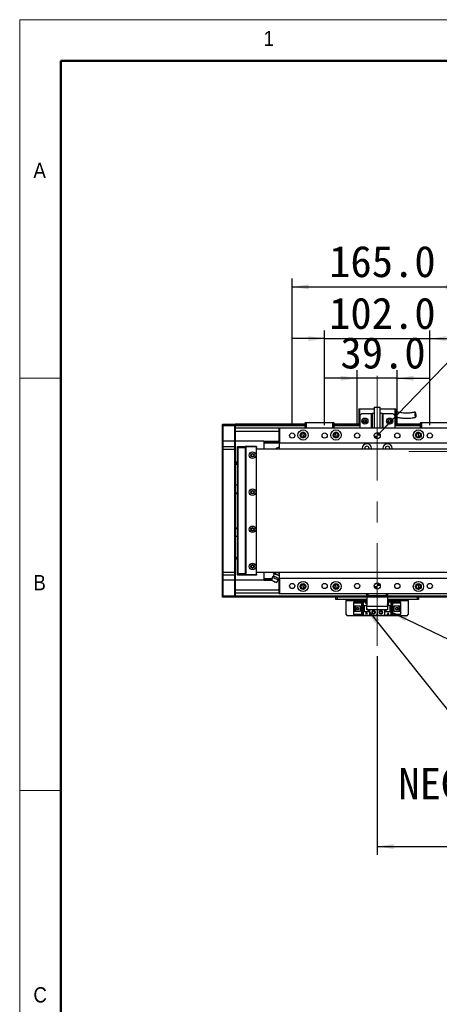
# Model space of a CAD drawing. Header units: millimetres. Extents: x 40 to 3320, y 40 to 2336.
# Tile 4 of 14: x 40 to 447, y 1381 to 2336. Entities that reach past the tile are written whole.
import ezdxf

# ---------------------------------------------------------------- set-up
doc = ezdxf.new("R2010")
doc.units = ezdxf.units.MM
doc.header["$LTSCALE"] = 8
doc.linetypes.add('CENTERX2', pattern=[20.32, 12.7, -2.54, 2.54, -2.54])
doc.layers.add('DIMNS', color=7, linetype='Continuous')
doc.styles.add('SLDTEXTSTYLE0', font='Gothic.ttf', dxfattribs={"width": 0.913})
doc.styles.add('SLDTEXTSTYLE7', font='txt')
doc.styles.add('SLDTEXTSTYLE8', font='txt', dxfattribs={"bigfont": 'bigfont'})
doc.dimstyles.new('SLDDIMSTYLE0', dxfattribs={"dimtxt": 30.4, "dimasz": 16, "dimexe": 0, "dimexo": 0.0625, "dimgap": 7.6, "dimtad": 2, "dimdec": 1, "dimrnd": 1e-09, "dimzin": 4, "dimdsep": 46, "dimtxsty": 'SLDTEXTSTYLE7', "dimsah": 1, "dimcen": 0.09, "dimadec": 0, "dimazin": 1, "dimtfac": 1, "dimtdec": 1, "dimtmove": 0, "dimatfit": 0, "dimfxl": 0, "dimfrac": 2, "dimtolj": 1, "dimtzin": 12, "dimarcsym": 0})
doc.dimstyles.new('SLDDIMSTYLE1', dxfattribs={"dimtxt": 30.4, "dimasz": 16, "dimexe": 0, "dimexo": 0.0625, "dimgap": 7.6, "dimtad": 0, "dimtih": 1, "dimtoh": 1, "dimdec": 1, "dimrnd": 1e-09, "dimzin": 4, "dimdsep": 46, "dimtxsty": 'SLDTEXTSTYLE7', "dimsah": 1, "dimcen": 0, "dimadec": 0, "dimazin": 1, "dimtfac": 1, "dimtdec": 1, "dimtofl": 0, "dimtmove": 0, "dimatfit": 3, "dimfxl": 0, "dimfrac": 2, "dimtolj": 1, "dimtzin": 12, "dimarcsym": 0})
doc.dimstyles.new('SLDDIMSTYLE3', dxfattribs={"dimtxt": 30.4, "dimasz": 16, "dimexe": 0, "dimexo": 0.0625, "dimgap": 7.6, "dimtad": 2, "dimdec": 1, "dimrnd": 1e-09, "dimzin": 4, "dimdsep": 46, "dimtxsty": 'SLDTEXTSTYLE7', "dimsah": 1, "dimcen": 0.09, "dimadec": 0, "dimazin": 1, "dimtfac": 1, "dimtdec": 1, "dimtofl": 0, "dimtmove": 0, "dimatfit": 3, "dimfxl": 0, "dimfrac": 2, "dimtolj": 1, "dimtzin": 12, "dimarcsym": 0})
doc.dimstyles.new('SLDDIMSTYLE4', dxfattribs={"dimtxt": 0.18, "dimasz": 16, "dimexe": 0, "dimexo": 0.0625, "dimgap": 0, "dimtad": 0, "dimtih": 1, "dimtoh": 1, "dimdec": 0, "dimrnd": 1e-09, "dimzin": 0, "dimdsep": 46, "dimtxsty": 'Standard', "dimsah": 1, "dimcen": 0.09, "dimadec": 0, "dimazin": 0, "dimtfac": 16, "dimtdec": 0, "dimtofl": 0, "dimtmove": 0, "dimatfit": 3, "dimfxl": 0, "dimfrac": 2, "dimtolj": 1, "dimtzin": 0, "dimarcsym": 0})

# ---------------------------------------------------------------- blocks, each defined once
blk = doc.blocks.new('_D')
at = {"layer": 'DIMNS'}
for p, q in [((367.44, 1988.06), (335.44, 1988.06)), ((367.44, 1942.66), (367.44, 1996.06)), ((406.44, 1988.06), (367.44, 1988.06)), ((406.44, 1942.66), (406.44, 1996.06)), ((406.44, 1988.06), (438.44, 1988.06))]:
    blk.add_line(p, q, dxfattribs=at)
for points in [[(367.44, 1988.06), (351.44, 1990.46), (351.44, 1985.66)], [(406.44, 1988.06), (422.44, 1985.66), (422.44, 1990.46)]]:
    blk.add_solid(points, dxfattribs=at)
at = {"layer": 'DIMNS', "insert": (351.23, 2027.95), "char_height": 30.4, "attachment_point": 1, "style": 'SLDTEXTSTYLE7'}
blk.add_mtext('39.0', dxfattribs=at)
blk = doc.blocks.new('_D_1')
at = {"layer": 'DIMNS'}
for p, q in [((335.94, 2026.5), (303.94, 2026.5)), ((335.94, 1942.66), (335.94, 2034.5)), ((335.94, 2026.5), (437.94, 2026.5)), ((437.94, 1942.66), (437.94, 2034.5)), ((437.94, 2026.5), (469.94, 2026.5))]:
    blk.add_line(p, q, dxfattribs=at)
for points in [[(335.94, 2026.5), (319.94, 2028.9), (319.94, 2024.1)], [(437.94, 2026.5), (453.94, 2024.1), (453.94, 2028.9)]]:
    blk.add_solid(points, dxfattribs=at)
at = {"layer": 'DIMNS', "insert": (340.25, 2066.39), "char_height": 30.4, "attachment_point": 1, "style": 'SLDTEXTSTYLE7'}
blk.add_mtext('102.0', dxfattribs=at)
blk = doc.blocks.new('_D_2')
at = {"layer": 'DIMNS'}
for p, q in [((304.44, 1942.66), (304.44, 2084.73)), ((469.44, 1942.66), (469.44, 2084.73)), ((304.44, 2076.73), (469.44, 2076.73))]:
    blk.add_line(p, q, dxfattribs=at)
for points in [[(304.44, 2076.73), (320.44, 2074.33), (320.44, 2079.13)], [(469.44, 2076.73), (453.44, 2079.13), (453.44, 2074.33)]]:
    blk.add_solid(points, dxfattribs=at)
at = {"layer": 'DIMNS', "insert": (340.25, 2116.62), "char_height": 30.4, "attachment_point": 1, "style": 'SLDTEXTSTYLE7'}
blk.add_mtext('165.0', dxfattribs=at)
blk = doc.blocks.new('SW_SYMBOL_HOLE_DEPTH')
at = {"layer": 'DIMNS', "color": 0}
for p, q in [((0, 7000), (6400, 7000)), ((3200, 7000), (3200, 600)), ((800, 4440), (3200, 600)), ((5600, 4440), (3200, 600))]:
    blk.add_line(p, q, dxfattribs=at)
blk = doc.blocks.new('_D_4')
at = {"layer": 'DIMNS'}
for p, q in [((389.02, 1934.66), (477.34, 2026.5)), ((477.34, 2026.5), (509.34, 2026.5))]:
    blk.add_line(p, q, dxfattribs=at)
blk.add_solid([(389.02, 1934.66), (401.84, 1944.53), (398.38, 1947.86)], dxfattribs=at)
at = {"layer": 'DIMNS', "xscale": 0.004985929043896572, "yscale": 0.004985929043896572, "zscale": 0.004985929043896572}
blk.add_blockref('SW_SYMBOL_HOLE_DEPTH', (709.91, 2006.25), dxfattribs=at)
at = {"layer": 'DIMNS', "char_height": 30.4, "attachment_point": 1, "style": 'SLDTEXTSTYLE7'}
for s, insert in [('2×', (509.34, 2041.69)), ('%%c', (559.08, 2041.39)), ('6.0', (606.05, 2041.69)), ('H7', (658.99, 2041.69)), ('8.0', (754.41, 2041.69))]:
    blk.add_mtext(s, dxfattribs=dict(at, insert=insert))
blk = doc.blocks.new('_D_10')
at = {"layer": 'DIMNS'}
for p, q in [((386.94, 1718.34), (386.94, 1525.7)), ((2186.94, 1718.34), (2186.94, 1525.7)), ((386.94, 1533.7), (2186.94, 1533.7))]:
    blk.add_line(p, q, dxfattribs=at)
for points in [[(386.94, 1533.7), (402.94, 1531.3), (402.94, 1536.1)], [(2186.94, 1533.7), (2170.94, 1536.1), (2170.94, 1531.3)]]:
    blk.add_solid(points, dxfattribs=at)
at = {"layer": 'DIMNS', "insert": (1230.53, 1573.59), "char_height": 30.4, "attachment_point": 1, "style": 'SLDTEXTSTYLE7'}
blk.add_mtext('1800.0', dxfattribs=at)
blk = doc.blocks.new('SW_NOTE_5')
at = {"layer": 'DIMNS', "color": 0, "char_height": 30.4, "attachment_point": 2}
for s, insert, style in [('光电负限位', (97.07, 14.63), 'SLDTEXTSTYLE8'), ('NEGATIVE LIMIT SWITCH', (94.25, -25.57), 'SLDTEXTSTYLE7')]:
    blk.add_mtext(s, dxfattribs=dict(at, insert=insert, style=style))
blk = doc.blocks.new('SW_DOWELSYMBOL_0')
at = {"linetype": 'Continuous', "lineweight": 18}
h = blk.add_hatch(color=0, dxfattribs=at)
edge = h.paths.add_edge_path(flags=0)
edge.add_arc((0, 0), 3, 180, 270)
edge.add_line((0, -3), (0, 0))
edge.add_line((0, 0), (-3, 0))
h = blk.add_hatch(color=0, dxfattribs=at)
edge = h.paths.add_edge_path(flags=0)
edge.add_arc((0, 0), 3, 0, 90)
edge.add_line((0, 3), (0, 0))
edge.add_line((0, 0), (3, 0))
at = {"layer": 'DIMNS', "color": 0}
blk.add_circle((0, 0), 3, dxfattribs=at)
blk = doc.blocks.new('SW_DOWELSYMBOL_1')
at = {"linetype": 'Continuous', "lineweight": 18}
h = blk.add_hatch(color=0, dxfattribs=at)
edge = h.paths.add_edge_path(flags=0)
edge.add_arc((0, 0), 3, 180, 270)
edge.add_line((0, -3), (0, 0))
edge.add_line((0, 0), (-3, 0))
h = blk.add_hatch(color=0, dxfattribs=at)
edge = h.paths.add_edge_path(flags=0)
edge.add_arc((0, 0), 3, 0, 90)
edge.add_line((0, 3), (0, 0))
edge.add_line((0, 0), (3, 0))
at = {"layer": 'DIMNS', "color": 0}
blk.add_circle((0, 0), 3, dxfattribs=at)

msp = doc.modelspace()

# ---------------------------------------------------------------- linework, layer by layer
at = {"color": 7, "linetype": 'Continuous', "lineweight": 18}
for p, q in [((3320, 2336), (40, 2336)), ((40, 2336), (40, 40)), ((80, 2296), (3280, 2296)), ((80, 2296), (80, 80)), ((80, 1988), (40, 1988)), ((40, 1588), (80, 1588))]:
    msp.add_line(p, q, dxfattribs=at)
at = {"color": 7, "linetype": 'Continuous', "lineweight": 50}
for p, q in [((3280, 2296), (80, 2296)), ((80, 2296), (80, 80))]:
    msp.add_line(p, q, dxfattribs=at)
at = {"color": 7, "linetype": 'Continuous', "lineweight": 25}
for p, q in [((383.94, 1960), (383.94, 1940)), ((383.94, 1960), (389.94, 1960)), ((389.94, 1940), (389.94, 1960)), ((368.94, 1958.4), (369.94, 1958.4)), ((368.94, 1958.4), (368.94, 1944)), ((369.94, 1952), (369.94, 1958.4)), ((369.94, 1958.4), (383.94, 1958.4)), ((371.94, 1954), (369.94, 1952)), ((369.94, 1952), (369.94, 1940)), ((371.94, 1954), (381.44, 1954)), ((381.44, 1940), (381.44, 1954)), ((381.44, 1954), (381.94, 1954)), ((381.94, 1954), (381.94, 1940)), ((383.94, 1954), (381.94, 1954)), ((389.94, 1958.4), (403.94, 1958.4)), ((391.94, 1954), (389.94, 1954)), ((391.94, 1940), (391.94, 1954)), ((391.94, 1954), (392.44, 1954)), ((392.44, 1954), (392.44, 1940)), ((392.44, 1954), (401.94, 1954)), ((403.94, 1952), (401.94, 1954)), ((403.94, 1958.4), (404.94, 1958.4)), ((403.94, 1958.4), (403.94, 1952)), ((403.94, 1952), (403.94, 1940)), ((404.94, 1944), (404.94, 1958.4)), ((236.94, 1943.2), (237.24, 1943.5)), ((236.94, 1942), (236.94, 1943.2)), ((236.94, 1942), (237.24, 1942)), ((236.94, 1927), (236.94, 1942)), ((237.24, 1943.5), (237.24, 1942)), ((237.24, 1943.5), (248.64, 1943.5)), ((248.64, 1942), (237.24, 1942)), ((237.24, 1942), (237.24, 1927)), ((248.64, 1942), (248.64, 1943.5)), ((248.64, 1943.5), (248.94, 1943.2)), ((248.64, 1927), (248.64, 1942)), ((248.64, 1942), (248.94, 1942)), ((316.94, 1943.5), (248.94, 1943.5)), ((248.94, 1943.5), (248.94, 1943.2)), ((248.94, 1943.2), (248.94, 1942)), ((316.94, 1943), (248.94, 1943)), ((248.94, 1942), (248.94, 1927)), ((316.94, 1942), (248.94, 1942)), ((291.94, 1939.5), (248.94, 1939.5)), ((291.94, 1939.7), (292.24, 1940)), ((291.94, 1925.3), (291.94, 1939.7)), ((291.94, 1939.7), (292.24, 1939.7)), ((292.24, 1939.7), (292.24, 1940)), ((292.24, 1940), (481.64, 1940)), ((481.64, 1939.7), (292.24, 1939.7)), ((292.24, 1939.7), (292.24, 1925.3)), ((316.94, 1944.7), (317.24, 1945)), ((317.94, 1944.7), (316.94, 1944.7)), ((316.94, 1940), (316.94, 1944.7)), ((317.24, 1945), (318.07, 1945)), ((317.94, 1944.7), (318.07, 1945)), ((343.94, 1944.7), (317.94, 1944.7)), ((317.94, 1944.7), (317.94, 1940)), ((318.07, 1945), (343.82, 1945)), ((343.82, 1945), (344.64, 1945)), ((343.94, 1944.7), (343.82, 1945)), ((344.94, 1944.7), (343.94, 1944.7)), ((343.94, 1940), (343.94, 1944.7)), ((344.64, 1945), (344.94, 1944.7)), ((344.94, 1944.7), (344.94, 1940)), ((369.94, 1943.5), (344.94, 1943.5)), ((369.94, 1943), (344.94, 1943)), ((369.94, 1942), (344.94, 1942)), ((346.94, 1943.3), (369.94, 1943.3)), ((346.94, 1943.3), (346.94, 1943.1)), ((346.94, 1943.1), (369.94, 1943.1)), ((346.94, 1943), (346.94, 1943.1)), ((368.94, 1944), (369.94, 1944)), ((403.94, 1944), (404.94, 1944)), ((428.94, 1943.5), (403.94, 1943.5)), ((403.94, 1943.3), (428.94, 1943.3)), ((403.94, 1943.1), (428.94, 1943.1)), ((428.94, 1943), (403.94, 1943)), ((428.94, 1942), (403.94, 1942)), ((428.94, 1944.7), (429.24, 1945)), ((429.94, 1944.7), (428.94, 1944.7)), ((428.94, 1940), (428.94, 1944.7)), ((429.24, 1945), (430.07, 1945)), ((429.94, 1944.7), (430.07, 1945)), ((455.94, 1944.7), (429.94, 1944.7)), ((429.94, 1944.7), (429.94, 1940)), ((430.07, 1945), (455.82, 1945)), ((314.94, 1935.07), (314.94, 1935.5)), ((314.94, 1933), (314.94, 1935.07)), ((314.94, 1933), (314.94, 1930.93)), ((314.94, 1930.93), (314.94, 1930.5)), ((346.94, 1935.07), (346.94, 1935.5)), ((346.94, 1933), (346.94, 1935.07)), ((346.94, 1933), (346.94, 1930.93)), ((346.94, 1930.93), (346.94, 1930.5)), ((426.94, 1935.07), (426.94, 1935.5)), ((426.94, 1933), (426.94, 1935.07)), ((426.94, 1933), (426.94, 1930.93)), ((426.94, 1930.93), (426.94, 1930.5)), ((236.94, 1927), (237.24, 1927)), ((236.94, 1921.7), (236.94, 1927)), ((237.24, 1922), (236.94, 1921.7)), ((236.94, 1919), (236.94, 1921.7)), ((237.24, 1927), (237.24, 1922)), ((248.64, 1927), (237.24, 1927)), ((237.24, 1922), (237.24, 1919)), ((237.24, 1922), (248.64, 1922)), ((248.64, 1922), (248.64, 1927)), ((248.64, 1927), (248.94, 1927)), ((248.64, 1919), (248.64, 1922)), ((248.64, 1922), (248.94, 1921.7)), ((248.94, 1927), (248.94, 1921.7)), ((276.94, 1927), (248.94, 1927)), ((248.94, 1921.7), (248.94, 1919)), ((251.44, 1921.7), (251.74, 1922)), ((251.44, 1920.5), (251.44, 1921.7)), ((251.44, 1920.5), (251.74, 1920.5)), ((251.44, 1798.5), (251.44, 1920.5)), ((251.74, 1922), (251.74, 1920.5)), ((251.74, 1922), (258.94, 1922)), ((258.94, 1920.5), (251.74, 1920.5)), ((251.74, 1920.5), (251.74, 1798.5)), ((258.94, 1922), (258.94, 1920.5)), ((258.94, 1922), (269.64, 1922)), ((269.64, 1921.7), (258.94, 1921.7)), ((258.94, 1920.5), (258.94, 1798.5)), ((259.94, 1921.5), (259.44, 1921)), ((259.44, 1921), (259.44, 1798)), ((269.44, 1921.5), (259.94, 1921.5)), ((269.94, 1921), (269.44, 1921.5)), ((269.64, 1922), (269.64, 1921.7)), ((269.94, 1921.7), (269.64, 1922)), ((269.64, 1921.3), (269.64, 1921.7)), ((269.94, 1921.7), (269.64, 1921.7)), ((269.94, 1921.7), (269.94, 1921)), ((269.94, 1798), (269.94, 1921)), ((276.94, 1927), (291.94, 1927)), ((276.94, 1927), (276.94, 1926.69)), ((276.94, 1926.69), (291.94, 1926.69)), ((276.94, 1926.69), (276.94, 1925.61)), ((276.94, 1925.61), (276.94, 1925.3)), ((276.94, 1925.61), (291.94, 1925.61)), ((276.94, 1925.3), (291.94, 1925.3)), ((276.94, 1925.3), (276.94, 1919.5)), ((291.94, 1921), (291.83, 1921)), ((291.94, 1925.3), (292.24, 1925.3)), ((291.94, 1925.3), (292.24, 1925)), ((291.94, 1925.3), (291.94, 1919.5)), ((292.24, 1925.3), (481.64, 1925.3)), ((292.24, 1925), (292.24, 1925.3)), ((481.64, 1925), (292.24, 1925)), ((237.24, 1919), (236.94, 1919)), ((236.94, 1800), (236.94, 1919)), ((248.64, 1919), (237.24, 1919)), ((237.24, 1919), (237.24, 1800)), ((248.64, 1919), (248.94, 1919)), ((248.64, 1800), (248.64, 1919)), ((248.94, 1919), (248.94, 1800)), ((269.94, 1919.5), (2303.94, 1919.5)), ((372.44, 1920), (372.44, 1919.5)), ((374.84, 1920), (374.84, 1919.5)), ((379.04, 1919.5), (379.04, 1920)), ((381.44, 1919.5), (381.44, 1920)), ((392.44, 1920), (392.44, 1919.5)), ((394.84, 1920), (394.84, 1919.5)), ((399.04, 1919.5), (399.04, 1920)), ((401.44, 1919.5), (401.44, 1920)), ((251.44, 1906.5), (248.94, 1906.5)), ((251.44, 1904.5), (248.94, 1904.5)), ((248.94, 1884.5), (251.44, 1884.5)), ((248.94, 1877), (251.44, 1877)), ((251.44, 1876), (248.94, 1876)), ((248.94, 1843), (251.44, 1843)), ((251.44, 1842), (248.94, 1842)), ((251.44, 1834.5), (248.94, 1834.5)), ((248.94, 1814.5), (251.44, 1814.5)), ((251.44, 1812.5), (248.94, 1812.5)), ((237.24, 1800), (236.94, 1800)), ((236.94, 1797.3), (236.94, 1800)), ((237.24, 1797), (236.94, 1797.3)), ((236.94, 1792), (236.94, 1797.3)), ((237.24, 1800), (248.64, 1800)), ((237.24, 1800), (237.24, 1797)), ((248.64, 1797), (237.24, 1797)), ((237.24, 1797), (237.24, 1792)), ((248.64, 1800), (248.94, 1800)), ((248.64, 1797), (248.64, 1800)), ((248.64, 1797), (248.94, 1797.3)), ((248.64, 1792), (248.64, 1797)), ((248.94, 1800), (248.94, 1797.3)), ((248.94, 1797.3), (248.94, 1792)), ((251.44, 1798.5), (251.74, 1798.5)), ((251.44, 1797.3), (251.44, 1798.5)), ((251.44, 1797.3), (251.74, 1797)), ((251.74, 1798.5), (258.94, 1798.5)), ((251.74, 1798.5), (251.74, 1797)), ((258.94, 1797), (251.74, 1797)), ((258.94, 1798.5), (258.94, 1797)), ((258.94, 1797.3), (269.64, 1797.3)), ((269.64, 1797), (258.94, 1797)), ((259.44, 1798), (259.94, 1797.5)), ((259.94, 1797.5), (269.44, 1797.5)), ((269.44, 1797.5), (269.94, 1798)), ((269.64, 1797.3), (269.64, 1797.7)), ((269.64, 1797.3), (269.94, 1797.3)), ((269.64, 1797.3), (269.64, 1797)), ((269.64, 1797), (269.94, 1797.3)), ((2303.94, 1799.5), (269.94, 1799.5)), ((269.94, 1798), (269.94, 1797.3)), ((276.94, 1799.5), (276.94, 1793.7)), ((286.21, 1799.09), (286.66, 1798.74)), ((286.22, 1799.09), (286.39, 1799.5)), ((286.22, 1799.09), (287.09, 1798.56)), ((287.09, 1798.56), (288.08, 1798.3)), ((288.08, 1798.3), (288.59, 1799.5)), ((289.88, 1797.38), (288.08, 1798.3)), ((291.8, 1796.72), (289.88, 1797.38)), ((290.7, 1799.31), (290.15, 1799.5)), ((291.94, 1798.67), (290.7, 1799.31)), ((291.8, 1796.72), (291.94, 1797.06)), ((291.94, 1799.5), (291.94, 1793.7)), ((237.24, 1792), (236.94, 1792)), ((236.94, 1777), (236.94, 1792)), ((248.64, 1792), (237.24, 1792)), ((237.24, 1792), (237.24, 1777)), ((248.94, 1792), (248.64, 1792)), ((248.64, 1777), (248.64, 1792)), ((248.94, 1792), (248.94, 1777)), ((276.94, 1792), (248.94, 1792)), ((276.94, 1793.7), (285.15, 1793.7)), ((276.94, 1793.7), (276.94, 1793.39)), ((276.94, 1793.39), (285.12, 1793.39)), ((276.94, 1793.39), (276.94, 1792.31)), ((276.94, 1792.31), (285, 1792.31)), ((276.94, 1792.31), (276.94, 1792)), ((276.94, 1792), (284.97, 1792)), ((284.94, 1791.76), (285.28, 1794.98)), ((289.27, 1789.92), (291.35, 1792.41)), ((291.01, 1792), (291.94, 1792)), ((291.27, 1792.31), (291.94, 1792.31)), ((291.64, 1793.39), (291.94, 1793.39)), ((291.66, 1793.7), (291.94, 1793.7)), ((291.94, 1794.5), (291.67, 1793.9)), ((292.24, 1794), (291.94, 1793.7)), ((292.24, 1793.7), (291.94, 1793.7)), ((291.94, 1779.3), (291.94, 1793.7)), ((292.24, 1794), (481.64, 1794)), ((292.24, 1794), (292.24, 1793.7)), ((481.64, 1793.7), (292.24, 1793.7)), ((292.24, 1793.7), (292.24, 1779.3)), ((314.94, 1788.07), (314.94, 1788.5)), ((314.94, 1786), (314.94, 1788.07)), ((346.94, 1788.07), (346.94, 1788.5)), ((346.94, 1786), (346.94, 1788.07)), ((426.94, 1788.07), (426.94, 1788.5)), ((426.94, 1786), (426.94, 1788.07)), ((291.94, 1779.49), (248.94, 1779.49)), ((292.24, 1779.3), (291.94, 1779.3)), ((292.24, 1779), (291.94, 1779.3)), ((292.24, 1779.3), (481.64, 1779.3)), ((292.24, 1779.3), (292.24, 1779)), ((481.64, 1779), (292.24, 1779)), ((314.94, 1786), (314.94, 1783.93)), ((314.94, 1783.93), (314.94, 1783.5)), ((346.94, 1786), (346.94, 1783.93)), ((346.94, 1783.93), (346.94, 1783.5)), ((376.94, 1777), (376.94, 1779)), ((377.94, 1779), (377.94, 1777)), ((395.94, 1777), (395.94, 1779)), ((396.94, 1779), (396.94, 1777)), ((426.94, 1786), (426.94, 1783.93)), ((426.94, 1783.93), (426.94, 1783.5)), ((237.24, 1777), (236.94, 1777)), ((236.94, 1775.8), (236.94, 1777)), ((237.24, 1775.5), (236.94, 1775.8)), ((237.24, 1777), (248.64, 1777)), ((237.24, 1777), (237.24, 1775.5)), ((248.64, 1775.5), (237.24, 1775.5)), ((248.94, 1777), (248.64, 1777)), ((248.64, 1775.5), (248.64, 1777)), ((248.94, 1775.8), (248.64, 1775.5)), ((248.94, 1777), (248.94, 1775.8)), ((248.94, 1775.8), (248.94, 1775.5)), ((376.94, 1775.5), (248.94, 1775.5)), ((346.94, 1773.5), (346.94, 1775.5)), ((347.94, 1773.5), (346.94, 1773.5)), ((347.94, 1775.5), (347.94, 1773.5)), ((376.94, 1773.5), (347.94, 1773.5)), ((356.94, 1773.5), (356.94, 1772.5)), ((356.94, 1758.7), (356.94, 1772.5)), ((364.24, 1770.4), (364.24, 1771.2)), ((364.24, 1771.2), (373.44, 1771.2)), ((364.24, 1770.4), (364.24, 1769.9)), ((372.54, 1770.4), (364.24, 1770.4)), ((372.04, 1769.9), (364.24, 1769.9)), ((364.24, 1767.3), (364.24, 1769.9)), ((372.04, 1769.9), (372.54, 1770.4)), ((372.04, 1759.1), (372.04, 1769.9)), ((372.54, 1758.6), (372.54, 1770.4)), ((373.44, 1771.2), (373.44, 1767.5)), ((373.44, 1771.2), (376.94, 1771.2)), ((375.84, 1769.7), (376.04, 1769.7)), ((376.44, 1768.5), (375.84, 1769.7)), ((376.04, 1770.1), (376.84, 1770.1)), ((376.04, 1769.7), (376.04, 1770.1)), ((376.94, 1769.5), (376.44, 1768.5)), ((376.84, 1770.1), (376.84, 1769.7)), ((376.84, 1769.7), (376.94, 1769.7)), ((377.94, 1777), (376.94, 1777)), ((376.94, 1775.5), (376.94, 1777)), ((396.94, 1775.5), (376.94, 1775.5)), ((376.94, 1775.5), (376.94, 1767)), ((395.94, 1777), (377.94, 1777)), ((396.94, 1777), (395.94, 1777)), ((396.94, 1777), (396.94, 1775.5)), ((396.94, 1775.5), (396.94, 1767)), ((458.94, 1775.5), (396.94, 1775.5)), ((425.94, 1773.5), (396.94, 1773.5)), ((396.94, 1771.2), (400.44, 1771.2)), ((396.94, 1769.1), (397.44, 1770.1)), ((397.04, 1768.9), (396.94, 1768.9)), ((397.04, 1768.5), (397.04, 1768.9)), ((397.84, 1768.5), (397.04, 1768.5)), ((397.44, 1770.1), (398.04, 1768.9)), ((397.84, 1768.9), (397.84, 1768.5)), ((398.04, 1768.9), (397.84, 1768.9)), ((400.44, 1767.5), (400.44, 1771.2)), ((400.44, 1771.2), (409.64, 1771.2)), ((409.64, 1770.4), (401.34, 1770.4)), ((401.34, 1770.4), (401.84, 1769.9)), ((401.34, 1770.4), (401.34, 1758.6)), ((409.64, 1769.9), (401.84, 1769.9)), ((401.84, 1769.9), (401.84, 1759.1)), ((409.64, 1771.2), (409.64, 1770.4)), ((409.64, 1769.9), (409.64, 1770.4)), ((409.64, 1769.9), (409.64, 1767.3)), ((416.94, 1772.5), (416.94, 1773.5)), ((416.94, 1772.5), (416.94, 1758.7)), ((425.94, 1773.5), (425.94, 1775.5)), ((426.94, 1773.5), (425.94, 1773.5)), ((426.94, 1775.5), (426.94, 1773.5)), ((356.94, 1758.7), (357.94, 1757.7)), ((364.24, 1767.3), (370.44, 1767.3)), ((364.24, 1761.7), (364.24, 1767.3)), ((364.24, 1759.1), (364.24, 1761.7)), ((370.44, 1761.7), (364.24, 1761.7)), ((364.24, 1759.1), (372.04, 1759.1)), ((364.24, 1759.1), (364.24, 1758.6)), ((364.24, 1758.6), (372.54, 1758.6)), ((364.24, 1757.8), (364.24, 1758.6)), ((365.54, 1761.7), (365.54, 1767.3)), ((366.04, 1766.95), (366.04, 1767.3)), ((370.44, 1766.95), (366.04, 1766.95)), ((366.04, 1762.05), (366.04, 1766.95)), ((366.04, 1761.7), (366.04, 1762.05)), ((366.04, 1762.05), (370.44, 1762.05)), ((367, 1765.3), (367, 1763.7)), ((368.84, 1765.3), (367, 1765.3)), ((367, 1763.7), (368.84, 1763.7)), ((368.84, 1765.3), (368.84, 1763.7)), ((370.44, 1767.3), (370.44, 1761.7)), ((372.54, 1758.6), (372.04, 1759.1)), ((373.44, 1767.5), (376.94, 1767.5)), ((373.44, 1767.5), (373.44, 1761.5)), ((373.44, 1761.5), (373.44, 1757.8)), ((379.44, 1761.5), (373.44, 1761.5)), ((373.94, 1767.5), (373.94, 1761.5)), ((374.24, 1767.5), (374.24, 1761.5)), ((375.84, 1760.1), (376.04, 1760.1)), ((376.44, 1758.9), (375.84, 1760.1)), ((376.04, 1760.5), (376.84, 1760.5)), ((376.04, 1760.1), (376.04, 1760.5)), ((377.04, 1760.1), (376.44, 1758.9)), ((376.84, 1760.5), (376.84, 1760.1)), ((376.84, 1760.1), (377.04, 1760.1)), ((376.94, 1767), (396.94, 1767)), ((376.94, 1763.5), (376.94, 1767)), ((396.94, 1763.5), (376.94, 1763.5)), ((378.64, 1761.5), (378.64, 1763.5)), ((378.94, 1761.5), (378.94, 1763.5)), ((379.44, 1763.5), (379.44, 1761.5)), ((379.44, 1761.5), (379.44, 1757.8)), ((386.94, 1763.5), (386.94, 1759.8)), ((394.44, 1761.5), (394.44, 1763.5)), ((394.44, 1757.8), (394.44, 1761.5)), ((400.44, 1761.5), (394.44, 1761.5)), ((394.94, 1763.5), (394.94, 1761.5)), ((395.24, 1763.5), (395.24, 1761.5)), ((396.84, 1759.3), (397.44, 1760.5)), ((397.04, 1759.3), (396.84, 1759.3)), ((396.94, 1767.5), (400.44, 1767.5)), ((396.94, 1767), (396.94, 1763.5)), ((397.04, 1758.9), (397.04, 1759.3)), ((397.84, 1758.9), (397.04, 1758.9)), ((397.44, 1760.5), (398.04, 1759.3)), ((397.84, 1759.3), (397.84, 1758.9)), ((398.04, 1759.3), (397.84, 1759.3)), ((399.64, 1761.5), (399.64, 1767.5)), ((399.94, 1761.5), (399.94, 1767.5)), ((400.44, 1761.5), (400.44, 1767.5)), ((400.44, 1757.8), (400.44, 1761.5)), ((401.84, 1759.1), (401.34, 1758.6)), ((401.34, 1758.6), (409.64, 1758.6)), ((401.84, 1759.1), (409.64, 1759.1)), ((403.44, 1767.3), (409.64, 1767.3)), ((403.44, 1761.7), (403.44, 1767.3)), ((407.84, 1766.95), (403.44, 1766.95)), ((403.44, 1762.05), (407.84, 1762.05)), ((409.64, 1761.7), (403.44, 1761.7)), ((405.04, 1763.7), (405.04, 1765.3)), ((406.88, 1765.3), (405.04, 1765.3)), ((405.04, 1763.7), (406.88, 1763.7)), ((406.88, 1763.7), (406.88, 1765.3)), ((407.84, 1767.3), (407.84, 1766.95)), ((407.84, 1766.95), (407.84, 1762.05)), ((407.84, 1762.05), (407.84, 1761.7)), ((408.34, 1767.3), (408.34, 1761.7)), ((409.64, 1767.3), (409.64, 1761.7)), ((409.64, 1761.7), (409.64, 1759.1)), ((409.64, 1758.6), (409.64, 1759.1)), ((409.64, 1758.6), (409.64, 1757.8)), ((415.94, 1757.7), (416.94, 1758.7)), ((415.94, 1757.7), (357.94, 1757.7)), ((373.44, 1757.8), (364.24, 1757.8)), ((379.44, 1757.8), (373.44, 1757.8)), ((384.94, 1757.8), (379.44, 1757.8)), ((394.44, 1757.8), (388.94, 1757.8)), ((400.44, 1757.8), (394.44, 1757.8)), ((409.64, 1757.8), (400.44, 1757.8))]:
    msp.add_line(p, q, dxfattribs=at)
at = {"color": 8, "linetype": 'Continuous', "lineweight": 25}
for p, q in [((291.94, 1936.5), (248.94, 1936.5)), ((251.44, 1905.5), (248.94, 1905.5)), ((251.44, 1813.5), (248.94, 1813.5)), ((291.94, 1782.49), (248.94, 1782.49)), ((376.94, 1776.5), (248.94, 1776.5)), ((356.94, 1772.5), (376.94, 1772.5)), ((458.94, 1776.5), (396.94, 1776.5)), ((396.94, 1772.5), (416.94, 1772.5))]:
    msp.add_line(p, q, dxfattribs=at)
at = {"color": 7, "linetype": 'Continuous', "lineweight": 25, "flags": 128}
for points in [[(286.14, 1796.25), (286.31, 1796.18), (286.79, 1795.97), (287.52, 1795.66), (288.43, 1795.28), (289.38, 1794.87), (290.29, 1794.49), (291.02, 1794.18), (291.5, 1793.97), (291.67, 1793.9)], [(286.66, 1798.74), (286.67, 1798.74), (286.69, 1798.73), (286.72, 1798.72), (286.77, 1798.7), (286.83, 1798.67), (286.91, 1798.64), (286.99, 1798.6), (287.09, 1798.56)], [(287.09, 1798.56), (287.33, 1798.46), (287.6, 1798.34), (287.92, 1798.21), (288.27, 1798.06), (288.65, 1797.9), (289.05, 1797.73), (289.46, 1797.55), (289.88, 1797.38)], [(289.88, 1797.38), (290.3, 1797.2), (290.72, 1797.02), (291.11, 1796.85), (291.49, 1796.69), (291.84, 1796.54), (291.94, 1796.5)], [(290.25, 1799.5), (290.28, 1799.49), (290.7, 1799.31)], [(290.7, 1799.31), (291.12, 1799.13), (291.54, 1798.96), (291.94, 1798.79), (291.94, 1798.78)], [(284.94, 1791.76), (285.11, 1791.69), (285.58, 1791.49), (286.28, 1791.19), (287.11, 1790.84), (287.94, 1790.49), (288.64, 1790.19), (289.11, 1789.99), (289.27, 1789.92)], [(285.28, 1794.98), (285.47, 1794.9), (285.99, 1794.68), (286.8, 1794.34), (287.79, 1793.92), (288.85, 1793.47), (289.84, 1793.05), (290.64, 1792.71), (291.17, 1792.48), (291.35, 1792.41)]]:
    msp.add_lwpolyline(points, dxfattribs=at)
at = {"color": 7, "linetype": 'Continuous', "lineweight": 25}
for centre, radius in [((374.94, 1946.5), 3), ((398.94, 1946.5), 3), ((374.94, 1946.5), 1.7), ((374.94, 1946.5), 1.6), ((398.94, 1946.5), 1.7), ((398.94, 1946.5), 1.6), ((304.44, 1932.5), 2.5), ((314.94, 1933), 5), ((314.94, 1933), 2.75), ((335.94, 1932.5), 2.5), ((346.94, 1933), 5), ((346.94, 1933), 2.75), ((367.44, 1932.5), 2.5), ((386.94, 1932.5), 3), ((406.44, 1932.5), 2.5), ((426.94, 1933), 5), ((426.94, 1933), 2.75), ((437.94, 1932.5), 2.5), ((265.94, 1913.5), 3.15), ((265.94, 1913.5), 1.7), ((265.94, 1913.5), 1.6), ((265.94, 1913.5), 1.25), ((265.94, 1877.5), 3.15), ((265.94, 1877.5), 1.7), ((265.94, 1877.5), 1.6), ((265.94, 1877.5), 1.25), ((265.94, 1841.5), 3.15), ((265.94, 1841.5), 1.7), ((265.94, 1841.5), 1.6), ((265.94, 1841.5), 1.25), ((265.94, 1805.5), 3.15), ((265.94, 1805.5), 1.7), ((265.94, 1805.5), 1.6), ((265.94, 1805.5), 1.25), ((304.44, 1786.5), 2.5), ((314.94, 1786), 5), ((314.94, 1786), 2.75), ((335.94, 1786.5), 2.5), ((346.94, 1786), 5), ((346.94, 1786), 2.75), ((367.44, 1786.5), 2.5), ((386.94, 1786.5), 3), ((406.44, 1786.5), 2.5), ((426.94, 1786), 5), ((426.94, 1786), 2.75), ((437.94, 1786.5), 2.5), ((383.44, 1761), 1.75), ((383.44, 1761), 1.25), ((390.44, 1761), 1.75), ((390.44, 1761), 1.25)]:
    msp.add_circle(centre, radius, dxfattribs=at)
for centre, radius, start, end in [((314.94, 1933), 2.5, 90, 270), ((314.94, 1933), 2.07, 90, 270), ((314.94, 1933), 2.5, 270, 90), ((314.94, 1933), 2.07, 270, 90), ((346.94, 1933), 2.5, 90, 270), ((346.94, 1933), 2.07, 90, 270), ((346.94, 1933), 2.5, 270, 90), ((346.94, 1933), 2.07, 270, 90), ((426.94, 1933), 2.5, 90, 270), ((426.94, 1933), 2.07, 90, 270), ((426.94, 1933), 2.5, 270, 90), ((426.94, 1933), 2.07, 270, 90), ((291.84, 1917), 4, 90.01685, 141.3178), ((376.94, 1920), 4.5, 0, 180), ((376.94, 1920), 2.1, 0, 180), ((396.94, 1920), 4.5, 0, 180), ((396.94, 1920), 2.1, 0, 180), ((314.94, 1786), 2.5, 90, 270), ((314.94, 1786), 2.07, 90, 270), ((314.94, 1786), 2.5, 270, 90), ((314.94, 1786), 2.07, 270, 90), ((346.94, 1786), 2.5, 90, 270), ((346.94, 1786), 2.07, 90, 270), ((346.94, 1786), 2.5, 270, 90), ((346.94, 1786), 2.07, 270, 90), ((426.94, 1786), 2.5, 90, 270), ((426.94, 1786), 2.07, 90, 270), ((426.94, 1786), 2.5, 270, 90), ((426.94, 1786), 2.07, 270, 90), ((384.94, 1759.8), 2, 270, 0), ((388.94, 1759.8), 2, 180, 270)]:
    msp.add_arc(centre, radius, start, end, dxfattribs=at)
for points, knots in [([(423.69, 1955.15), (422.64, 1954.99), (420.82, 1954.7), (418.44, 1954.33), (416.63, 1954.18), (415.05, 1954.15), (413.28, 1954.23), (411.42, 1954.46), (409.53, 1954.74), (408.01, 1954.96), (406.59, 1955.1), (405.64, 1955.15), (405.09, 1955.13), (404.94, 1955.12)], [0, 0, 0, 0, 0.172821, 0.301209, 0.394509, 0.462198, 0.550303, 0.670439, 0.754269, 0.853133, 0.912496, 0.977885, 1, 1, 1, 1]), ([(404.94, 1950.11), (405.31, 1950.13), (406.2, 1950.17), (407.57, 1949.99), (408.99, 1949.79), (410.26, 1949.6), (411.37, 1949.45), (412.32, 1949.34), (413.56, 1949.23), (415.39, 1949.16), (417.99, 1949.26), (420.99, 1949.67), (423.13, 1950.02), (424.26, 1950.21)], [0, 0, 0, 0, 0.0561718, 0.1350551, 0.2093723, 0.2758318, 0.3326405, 0.3788414, 0.4216817, 0.5224881, 0.6560424, 0.8185901, 1, 1, 1, 1]), ([(423.3, 1953.99), (423.33, 1954.24), (423.38, 1954.74), (423.56, 1955.14), (423.78, 1955.18), (424.02, 1954.9), (424.23, 1954.39), (424.42, 1953.7), (424.56, 1952.89), (424.64, 1952.05), (424.64, 1951.27), (424.57, 1950.65), (424.43, 1950.26), (424.23, 1950.17), (424.03, 1950.28), (423.84, 1950.62), (423.67, 1951.15), (423.52, 1951.89), (423.41, 1952.63), (423.33, 1953.18), (423.3, 1953.44), (423.29, 1953.52), (423.29, 1953.54), (423.29, 1953.62), (423.29, 1953.77), (423.3, 1953.91), (423.3, 1953.99)], [0, 0, 0, 0, 0.064818, 0.129779, 0.189733, 0.242619, 0.294413, 0.346244, 0.398725, 0.4522, 0.506602, 0.561453, 0.616052, 0.669773, 0.727069, 0.765378, 0.803691, 0.858909, 0.914229, 0.949555, 0.964001, 0.964851, 0.965759, 0.96871, 0.980528, 1, 1, 1, 1]), ([(374.73, 1945.37), (374.6, 1945.39), (374.34, 1945.43), (374.01, 1945.66), (373.75, 1945.98), (373.6, 1946.38), (373.58, 1946.82), (373.72, 1947.26), (373.98, 1947.63), (374.22, 1947.8), (374.34, 1947.87)], [0, 0, 0, 0, 0.115352, 0.231262, 0.351784, 0.477013, 0.606525, 0.740251, 0.878365, 1, 1, 1, 1]), ([(374.94, 1945.35), (374.95, 1945.35), (375.07, 1945.35), (375.31, 1945.39), (375.62, 1945.55), (375.88, 1945.8), (376.04, 1946.11), (376.11, 1946.45), (376.07, 1946.81), (375.93, 1947.13), (375.69, 1947.4), (375.39, 1947.58), (375.05, 1947.66), (374.69, 1947.64), (374.36, 1947.51), (374.09, 1947.29), (373.89, 1947), (373.79, 1946.66), (373.79, 1946.31), (373.9, 1945.97), (374.11, 1945.68), (374.39, 1945.46), (374.62, 1945.4), (374.73, 1945.37)], [0, 0, 0, 0, 0.0017237, 0.0516364, 0.101551, 0.1514625, 0.2013757, 0.2512919, 0.3012058, 0.3511175, 0.4010282, 0.4509497, 0.500863, 0.5507748, 0.6006867, 0.6506004, 0.7005186, 0.7504322, 0.800344, 0.8502565, 0.9001745, 0.9500904, 1, 1, 1, 1]), ([(375.55, 1947.87), (375.68, 1947.78), (375.95, 1947.6), (376.21, 1947.17), (376.32, 1946.7), (376.26, 1946.23), (376.05, 1945.82), (375.72, 1945.53), (375.4, 1945.4), (375.21, 1945.38), (375.16, 1945.37)], [0, 0, 0, 0, 0.140792, 0.28806, 0.430431, 0.567935, 0.700592, 0.828463, 0.951574, 1, 1, 1, 1]), ([(398.82, 1945.37), (398.76, 1945.37), (398.57, 1945.38), (398.24, 1945.49), (397.9, 1945.76), (397.66, 1946.14), (397.57, 1946.6), (397.64, 1947.09), (397.88, 1947.53), (398.15, 1947.77), (398.32, 1947.86), (398.34, 1947.87)], [0, 0, 0, 0, 0.048831, 0.168026, 0.291925, 0.420545, 0.553961, 0.692171, 0.834935, 0.981918, 1, 1, 1, 1]), ([(398.73, 1945.37), (398.6, 1945.41), (398.35, 1945.48), (398.08, 1945.72), (397.91, 1945.97), (397.81, 1946.23), (397.79, 1946.44), (397.8, 1946.57), (397.8, 1946.6), (397.8, 1946.61), (397.8, 1946.61), (397.8, 1946.61), (397.8, 1946.61), (397.8, 1946.61)], [0, 0, 0, 0, 0.236932, 0.44169, 0.614236, 0.754506, 0.938081, 0.982965, 0.989786, 0.995207, 0.997552, 0.999766, 1, 1, 1, 1]), ([(399.16, 1945.37), (399.3, 1945.39), (399.58, 1945.44), (399.93, 1945.7), (400.18, 1946.04), (400.3, 1946.45), (400.29, 1946.88), (400.15, 1947.28), (399.9, 1947.64), (399.67, 1947.79), (399.55, 1947.87)], [0, 0, 0, 0, 0.124814, 0.249845, 0.374867, 0.499863, 0.624846, 0.749834, 0.874838, 1, 1, 1, 1]), ([(286.14, 1796.25), (285.95, 1796.07), (285.56, 1795.72), (285.38, 1795.23), (285.28, 1794.98)], [0, 0, 0, 0, 0.50001, 1, 1, 1, 1]), ([(286.66, 1798.74), (286.68, 1798.31), (286.71, 1797.43), (286.33, 1796.64), (286.14, 1796.25)], [0, 0, 0, 0, 0.4999951, 1, 1, 1, 1]), ([(287.01, 1790.61), (286.88, 1790.68), (286.62, 1790.81), (286.43, 1791.05), (286.34, 1791.16)], [0, 0, 0, 0, 0.500003, 1, 1, 1, 1]), ([(287.01, 1790.61), (287.15, 1790.56), (287.43, 1790.47), (287.72, 1790.5), (287.87, 1790.52)], [0, 0, 0, 0, 0.500007, 1, 1, 1, 1]), ([(291.67, 1793.9), (291.67, 1793.64), (291.69, 1793.12), (291.47, 1792.64), (291.35, 1792.41)], [0, 0, 0, 0, 0.500001, 1, 1, 1, 1])]:
    msp.add_open_spline(points, degree=3, knots=knots, dxfattribs=at)
at = {"layer": 'DIMNS', "linetype": 'CENTERX2', "lineweight": 18}
for p, q in [((386.94, 1990.5), (386.94, 1728.5)), ((417.64, 1917), (532.99, 1917))]:
    msp.add_line(p, q, dxfattribs=at)

# ---------------------------------------------------------------- block references
at = {"layer": 'DIMNS'}
for name, p in [('SW_DOWELSYMBOL_0', (386.94, 1932.5)), ('SW_DOWELSYMBOL_1', (386.94, 1786.5)), ('SW_NOTE_5', (530.33, 1635.58))]:
    msp.add_blockref(name, p, dxfattribs=at)

# ---------------------------------------------------------------- texts
at = {"color": 7, "linetype": 'Continuous', "lineweight": 0, "char_height": 14.82, "attachment_point": 1, "style": 'SLDTEXTSTYLE0'}
for s, insert in [('1', (276.67, 2325.17)), ('A', (53.33, 2197.17)), ('B', (53.33, 1797.17)), ('C', (53.33, 1397.17))]:
    msp.add_mtext(s, dxfattribs=dict(at, insert=insert))

# ---------------------------------------------------------------- dimensions: what is measured, and where the dimension line sits
at = {"layer": 'DIMNS'}
for base, p1, p2, dimstyle, picture, middle in [((469.44, 2076.73), (304.44, 1932.5), (469.44, 1932.5), 'SLDDIMSTYLE0', '_D_2', (388.68, 2076.73)), ((437.94, 2026.5), (335.94, 1932.5), (437.94, 1932.5), 'SLDDIMSTYLE0', '_D_1', (388.68, 2026.5)), ((367.44, 1988.06), (406.44, 1932.5), (367.44, 1932.5), 'SLDDIMSTYLE0', '_D', (388.68, 1988.06)), ((2186.94, 1533.7), (386.94, 1728.5), (2186.94, 1728.5), 'SLDDIMSTYLE3', '_D_10', (1289.93, 1533.7))]:
    dim = msp.add_linear_dim(base=base, p1=p1, p2=p2, dimstyle=dimstyle, dxfattribs=at)
    dim.commit()
    dim.dimension.update_dxf_attribs({"geometry": picture, "text_midpoint": middle, "dimtype": 160})
dim = msp.add_diameter_dim_2p(p1=(384.87, 1930.34), p2=(389.02, 1934.66), text='2×<>H7{\\fGDT;x}8.0', dimstyle='SLDDIMSTYLE1', dxfattribs=at)
dim.commit()
dim.dimension.update_dxf_attribs({"geometry": '_D_4', "text_midpoint": (658.35, 2026.5), "dimtype": 163})

# ---------------------------------------------------------------- leaders
for points in [[(376.94, 1764.32), (479.53, 1635.58), (530.33, 1635.58)], [(400.44, 1761.5), (464.51, 1730.77), (515.31, 1730.77)]]:
    msp.add_leader(points, dimstyle='SLDDIMSTYLE4', dxfattribs=at)

doc.saveas('drawing.dxf')
